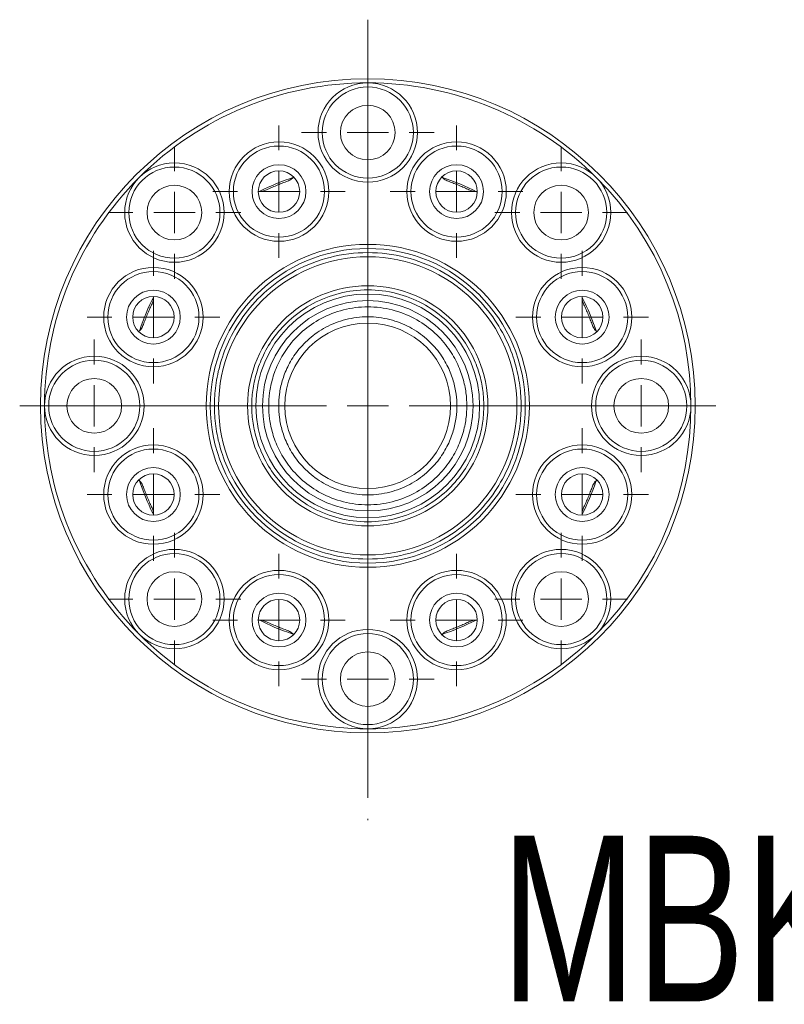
# Model space of a CAD drawing. Header units: millimetres. Extents: x 97.9 to 190.2, y 63.7 to 123.2.
# Tile 1 of 2: x 97.9 to 144.1, y 63.7 to 123.2. Entities that reach past the tile are written whole.
import ezdxf

# ---------------------------------------------------------------- set-up
doc = ezdxf.new("R2010")
doc.units = ezdxf.units.MM
doc.linetypes.add('CENTER', pattern=[10.16, 6.35, -1.27, 1.27, -1.27])
doc.layers.add('FORMAT', color=7, linetype='Continuous')
doc.styles.add('SLDTEXTSTYLE0', font='TXT', dxfattribs={"width": 0.75})

# ---------------------------------------------------------------- blocks, each defined once
blk = doc.blocks.new('SW_CENTERMARKSYMBOL_0')
at = {"color": 0, "linetype": 'Continuous', "lineweight": 0}
for p, q in [((0, 2.5), (0, 4)), ((0, 0), (0, 1.25)), ((-2.5, 0), (-4, 0)), ((0, 0), (-1.25, 0)), ((0, 0), (0, -1.25)), ((0, 0), (1.25, 0)), ((2.5, 0), (4, 0)), ((0, -2.5), (0, -4))]:
    blk.add_line(p, q, dxfattribs=at)
blk = doc.blocks.new('SW_CENTERMARKSYMBOL_1')
at = {"color": 0, "linetype": 'Continuous', "lineweight": 0}
for p, q in [((0, 2.5), (0, 4)), ((0, 0), (0, 1.25)), ((-2.5, 0), (-4, 0)), ((0, 0), (-1.25, 0)), ((0, 0), (0, -1.25)), ((0, 0), (1.25, 0)), ((2.5, 0), (4, 0)), ((0, -2.5), (0, -4))]:
    blk.add_line(p, q, dxfattribs=at)
blk = doc.blocks.new('SW_CENTERMARKSYMBOL_2')
at = {"color": 0, "linetype": 'Continuous', "lineweight": 0}
for p, q in [((0, 2.5), (0, 4)), ((0, 0), (0, 1.25)), ((-2.5, 0), (-4, 0)), ((0, 0), (-1.25, 0)), ((0, 0), (0, -1.25)), ((0, 0), (1.25, 0)), ((2.5, 0), (4, 0)), ((0, -2.5), (0, -4))]:
    blk.add_line(p, q, dxfattribs=at)
blk = doc.blocks.new('SW_CENTERMARKSYMBOL_3')
at = {"color": 0, "linetype": 'Continuous', "lineweight": 0}
for p, q in [((0, 2.5), (0, 4)), ((0, 0), (0, 1.25)), ((-2.5, 0), (-4, 0)), ((0, 0), (-1.25, 0)), ((0, 0), (0, -1.25)), ((0, 0), (1.25, 0)), ((2.5, 0), (4, 0)), ((0, -2.5), (0, -4))]:
    blk.add_line(p, q, dxfattribs=at)
blk = doc.blocks.new('SW_CENTERMARKSYMBOL_4')
at = {"color": 0, "linetype": 'Continuous', "lineweight": 0}
for p, q in [((0, 2.5), (0, 4)), ((0, 0), (0, 1.25)), ((-2.5, 0), (-4, 0)), ((0, 0), (-1.25, 0)), ((0, 0), (0, -1.25)), ((0, 0), (1.25, 0)), ((2.5, 0), (4, 0)), ((0, -2.5), (0, -4))]:
    blk.add_line(p, q, dxfattribs=at)
blk = doc.blocks.new('SW_CENTERMARKSYMBOL_5')
at = {"color": 0, "linetype": 'Continuous', "lineweight": 0}
for p, q in [((0, 2.5), (0, 4)), ((0, 0), (0, 1.25)), ((-2.5, 0), (-4, 0)), ((0, 0), (-1.25, 0)), ((0, 0), (0, -1.25)), ((0, 0), (1.25, 0)), ((2.5, 0), (4, 0)), ((0, -2.5), (0, -4))]:
    blk.add_line(p, q, dxfattribs=at)
blk = doc.blocks.new('SW_CENTERMARKSYMBOL_6')
at = {"color": 0, "linetype": 'Continuous', "lineweight": 0}
for p, q in [((0, 2.5), (0, 4)), ((0, 0), (0, 1.25)), ((-2.5, 0), (-4, 0)), ((0, 0), (-1.25, 0)), ((0, 0), (0, -1.25)), ((0, 0), (1.25, 0)), ((2.5, 0), (4, 0)), ((0, -2.5), (0, -4))]:
    blk.add_line(p, q, dxfattribs=at)
blk = doc.blocks.new('SW_CENTERMARKSYMBOL_7')
at = {"color": 0, "linetype": 'Continuous', "lineweight": 0}
for p, q in [((0, 2.5), (0, 4)), ((0, 0), (0, 1.25)), ((-2.5, 0), (-4, 0)), ((0, 0), (-1.25, 0)), ((0, 0), (0, -1.25)), ((0, 0), (1.25, 0)), ((2.5, 0), (4, 0)), ((0, -2.5), (0, -4))]:
    blk.add_line(p, q, dxfattribs=at)
blk = doc.blocks.new('SW_CENTERMARKSYMBOL_8')
at = {"color": 0, "linetype": 'Continuous', "lineweight": 0}
for p, q in [((0, 2.5), (0, 21)), ((0, 0), (0, 1.25)), ((-2.5, 0), (-21, 0)), ((0, 0), (-1.25, 0)), ((0, 0), (0, -1.25)), ((0, 0), (1.25, 0)), ((2.5, 0), (21, 0)), ((0, -2.5), (0, -21))]:
    blk.add_line(p, q, dxfattribs=at)
blk = doc.blocks.new('SW_CENTERMARKSYMBOL_9')
at = {"color": 0, "linetype": 'Continuous', "lineweight": 0}
for p, q in [((0, 2.5), (0, 4)), ((0, 0), (0, 1.25)), ((-2.5, 0), (-4, 0)), ((0, 0), (-1.25, 0)), ((0, 0), (0, -1.25)), ((0, 0), (1.25, 0)), ((2.5, 0), (4, 0)), ((0, -2.5), (0, -4))]:
    blk.add_line(p, q, dxfattribs=at)
blk = doc.blocks.new('SW_CENTERMARKSYMBOL_10')
at = {"color": 0, "linetype": 'Continuous', "lineweight": 0}
for p, q in [((0, 2.5), (0, 4)), ((0, 0), (0, 1.25)), ((-2.5, 0), (-4, 0)), ((0, 0), (-1.25, 0)), ((0, 0), (0, -1.25)), ((0, 0), (1.25, 0)), ((2.5, 0), (4, 0)), ((0, -2.5), (0, -4))]:
    blk.add_line(p, q, dxfattribs=at)
blk = doc.blocks.new('SW_CENTERMARKSYMBOL_11')
at = {"color": 0, "linetype": 'Continuous', "lineweight": 0}
for p, q in [((0, 2.5), (0, 4)), ((0, 0), (0, 1.25)), ((-2.5, 0), (-4, 0)), ((0, 0), (-1.25, 0)), ((0, 0), (0, -1.25)), ((0, 0), (1.25, 0)), ((2.5, 0), (4, 0)), ((0, -2.5), (0, -4))]:
    blk.add_line(p, q, dxfattribs=at)
blk = doc.blocks.new('SW_CENTERMARKSYMBOL_12')
at = {"color": 0, "linetype": 'Continuous', "lineweight": 0}
for p, q in [((0, 2.5), (0, 4)), ((0, 0), (0, 1.25)), ((-2.5, 0), (-4, 0)), ((0, 0), (-1.25, 0)), ((0, 0), (0, -1.25)), ((0, 0), (1.25, 0)), ((2.5, 0), (4, 0)), ((0, -2.5), (0, -4))]:
    blk.add_line(p, q, dxfattribs=at)
blk = doc.blocks.new('SW_CENTERMARKSYMBOL_13')
at = {"color": 0, "linetype": 'Continuous', "lineweight": 0}
for p, q in [((0, 2.5), (0, 4)), ((0, 0), (0, 1.25)), ((-2.5, 0), (-4, 0)), ((0, 0), (-1.25, 0)), ((0, 0), (0, -1.25)), ((0, 0), (1.25, 0)), ((2.5, 0), (4, 0)), ((0, -2.5), (0, -4))]:
    blk.add_line(p, q, dxfattribs=at)
blk = doc.blocks.new('SW_CENTERMARKSYMBOL_14')
at = {"color": 0, "linetype": 'Continuous', "lineweight": 0}
for p, q in [((0, 2.5), (0, 4)), ((0, 0), (0, 1.25)), ((-2.5, 0), (-4, 0)), ((0, 0), (-1.25, 0)), ((0, 0), (0, -1.25)), ((0, 0), (1.25, 0)), ((2.5, 0), (4, 0)), ((0, -2.5), (0, -4))]:
    blk.add_line(p, q, dxfattribs=at)
blk = doc.blocks.new('SW_CENTERMARKSYMBOL_15')
at = {"color": 0, "linetype": 'Continuous', "lineweight": 0}
for p, q in [((0, 2.5), (0, 4)), ((0, 0), (0, 1.25)), ((-2.5, 0), (-4, 0)), ((0, 0), (-1.25, 0)), ((0, 0), (0, -1.25)), ((0, 0), (1.25, 0)), ((2.5, 0), (4, 0)), ((0, -2.5), (0, -4))]:
    blk.add_line(p, q, dxfattribs=at)
blk = doc.blocks.new('SW_CENTERMARKSYMBOL_16')
at = {"color": 0, "linetype": 'Continuous', "lineweight": 0}
for p, q in [((0, 2.5), (0, 4)), ((0, 0), (0, 1.25)), ((-2.5, 0), (-4, 0)), ((0, 0), (-1.25, 0)), ((0, 0), (0, -1.25)), ((0, 0), (1.25, 0)), ((2.5, 0), (4, 0)), ((0, -2.5), (0, -4))]:
    blk.add_line(p, q, dxfattribs=at)

msp = doc.modelspace()

# ---------------------------------------------------------------- linework, layer by layer
at = {"color": 7, "linetype": 'CENTER', "lineweight": 0}
msp.add_line((118.944, 123.19), (118.944, 74.85), dxfattribs=at)
at = {"color": 7, "linetype": 'Continuous', "lineweight": 15}
for centre, radius in [((118.944, 99.876), 19.75), ((118.944, 116.376), 3), ((118.944, 116.376), 2.75), ((118.944, 116.376), 1.65), ((113.587, 112.81), 3), ((113.587, 112.81), 2.75), ((124.302, 112.81), 3), ((124.302, 112.81), 2.75), ((107.277, 111.543), 3), ((107.277, 111.543), 2.75), ((113.587, 112.81), 1.625), ((124.302, 112.81), 1.625), ((130.612, 111.543), 3), ((130.612, 111.543), 2.75), ((113.587, 112.81), 1.25), ((124.302, 112.81), 1.25), ((107.277, 111.543), 1.65), ((130.612, 111.543), 1.65), ((118.944, 99.876), 9.75), ((118.944, 99.876), 9.5), ((118.944, 99.876), 9), ((106.01, 105.233), 3), ((131.879, 105.233), 3), ((106.01, 105.233), 2.75), ((131.879, 105.233), 2.75), ((118.944, 99.876), 7.25), ((106.01, 105.233), 1.625), ((106.01, 105.233), 1.25), ((131.879, 105.233), 1.625), ((131.879, 105.233), 1.25), ((102.444, 99.876), 3), ((135.444, 99.876), 3), ((102.444, 99.876), 2.75), ((135.444, 99.876), 2.75), ((102.444, 99.876), 1.65), ((135.444, 99.876), 1.65), ((106.01, 94.518), 3), ((131.879, 94.518), 3), ((106.01, 94.518), 2.75), ((131.879, 94.518), 2.75), ((106.01, 94.518), 1.625), ((106.01, 94.518), 1.25), ((131.879, 94.518), 1.625), ((131.879, 94.518), 1.25), ((107.277, 88.209), 3), ((107.277, 88.209), 2.75), ((130.612, 88.209), 3), ((130.612, 88.209), 2.75), ((107.277, 88.209), 1.65), ((113.587, 86.942), 3), ((124.302, 86.942), 3), ((130.612, 88.209), 1.65), ((113.587, 86.942), 2.75), ((124.302, 86.942), 2.75), ((113.587, 86.942), 1.625), ((113.587, 86.942), 1.25), ((124.302, 86.942), 1.625), ((124.302, 86.942), 1.25), ((118.944, 83.376), 3), ((118.944, 83.376), 2.75), ((118.944, 83.376), 1.65)]:
    msp.add_circle(centre, radius, dxfattribs=at)
for radius, start, end in [(19.5, 90, 135), (19.5, 45, 90), (19.5, 135, 180), (14.5, 107.89169, 116.68441), (14.5, 62.89169, 72.10831), (19.5, 315, 45), (14.5, 152.89169, 161.64163), (6.75, 0, 180), (6.35, 360, 180), (14.5, 17.89169, 26.64567), (5, 0, 180), (19.5, 180, 225), (6.75, 180, 0), (6.35, 180, 360), (5, 180, 0), (14.5, 197.89169, 206.65813), (14.5, 332.89169, 341.66986), (14.5, 242.89169, 251.65323), (14.5, 287.89169, 296.78033), (19.5, 225, 270), (19.5, 270, 315)]:
    msp.add_arc((118.944, 99.876), radius, start, end, dxfattribs=at)
for points, knots in [([(114.462, 113.703), (114.439, 113.665), (114.41, 113.633), (114.346, 113.575), (114.31, 113.549), (114.2, 113.48), (114.119, 113.444), (114.034, 113.413)], [0, 0, 0, 0, 0.25, 0.25, 0.5, 0.5, 1, 1, 1, 1]), ([(123.854, 113.413), (123.769, 113.444), (123.689, 113.48), (123.578, 113.549), (123.543, 113.575), (123.478, 113.633), (123.449, 113.665), (123.427, 113.703)], [0, 0, 0, 0, 0.5, 0.5, 0.75, 0.75, 1, 1, 1, 1]), ([(112.844, 112.92), (112.936, 112.963), (113.03, 113.006), (113.225, 113.092), (113.327, 113.136), (113.539, 113.223), (113.644, 113.265), (113.842, 113.342), (113.938, 113.378), (114.034, 113.413)], [0, 0, 0, 0, 0.25, 0.25, 0.5, 0.5, 0.75, 0.75, 1, 1, 1, 1]), ([(123.854, 113.413), (123.95, 113.378), (124.046, 113.342), (124.244, 113.265), (124.349, 113.224), (124.507, 113.158), (124.56, 113.136), (124.662, 113.092), (124.711, 113.071), (124.858, 113.006), (124.952, 112.963), (125.045, 112.92)], [0, 0, 0, 0, 0.25, 0.25, 0.5, 0.5, 0.625, 0.625, 0.75, 0.75, 1, 1, 1, 1]), ([(112.844, 112.92), (112.762, 112.882), (112.68, 112.85), (112.553, 112.821), (112.509, 112.814), (112.423, 112.81), (112.38, 112.812), (112.337, 112.823)], [0, 0, 0, 0, 0.5, 0.5, 0.75, 0.75, 1, 1, 1, 1]), ([(125.552, 112.823), (125.509, 112.812), (125.466, 112.81), (125.379, 112.814), (125.336, 112.821), (125.209, 112.85), (125.127, 112.882), (125.045, 112.92)], [0, 0, 0, 0, 0.25, 0.25, 0.5, 0.5, 1, 1, 1, 1]), ([(128.194, 99.876), (128.194, 100.261), (128.17, 100.671), (128.054, 101.536), (127.962, 101.992), (127.686, 102.939), (127.502, 103.431), (127.016, 104.428), (126.714, 104.933), (125.974, 105.919), (125.536, 106.401), (124.517, 107.289), (123.937, 107.696), (122.657, 108.379), (121.957, 108.654), (120.486, 109.028), (119.715, 109.126), (118.173, 109.126), (117.403, 109.028), (115.932, 108.654), (115.231, 108.379), (113.951, 107.696), (113.371, 107.289), (112.353, 106.401), (111.914, 105.919), (111.174, 104.933), (110.873, 104.428), (110.387, 103.431), (110.202, 102.939), (109.926, 101.992), (109.834, 101.536), (109.718, 100.671), (109.694, 100.261), (109.694, 99.876)], [0, 0, 0, 0, 0.0625, 0.0625, 0.125, 0.125, 0.1875, 0.1875, 0.25, 0.25, 0.3125, 0.3125, 0.375, 0.375, 0.4375, 0.4375, 0.5, 0.5, 0.5625, 0.5625, 0.625, 0.625, 0.6875, 0.6875, 0.75, 0.75, 0.8125, 0.8125, 0.875, 0.875, 0.9375, 0.9375, 1, 1, 1, 1]), ([(105.998, 106.483), (106.008, 106.441), (106.011, 106.397), (106.006, 106.311), (105.999, 106.267), (105.97, 106.14), (105.939, 106.058), (105.9, 105.976)], [0, 0, 0, 0, 0.25, 0.25, 0.5, 0.5, 1, 1, 1, 1]), ([(111.944, 99.876), (111.944, 100.168), (111.962, 100.478), (112.05, 101.133), (112.12, 101.477), (112.329, 102.194), (112.468, 102.566), (112.836, 103.32), (113.064, 103.703), (113.624, 104.449), (113.956, 104.814), (114.727, 105.486), (115.166, 105.794), (116.135, 106.311), (116.665, 106.519), (117.778, 106.802), (118.361, 106.876), (119.528, 106.876), (120.111, 106.802), (121.224, 106.519), (121.754, 106.311), (122.723, 105.794), (123.162, 105.486), (123.932, 104.814), (124.264, 104.449), (124.824, 103.703), (125.053, 103.32), (125.42, 102.566), (125.56, 102.194), (125.769, 101.477), (125.838, 101.133), (125.926, 100.478), (125.944, 100.168), (125.944, 99.876)], [0, 0, 0, 0, 0.0625, 0.0625, 0.125, 0.125, 0.1875, 0.1875, 0.25, 0.25, 0.3125, 0.3125, 0.375, 0.375, 0.4375, 0.4375, 0.5, 0.5, 0.5625, 0.5625, 0.625, 0.625, 0.6875, 0.6875, 0.75, 0.75, 0.8125, 0.8125, 0.875, 0.875, 0.9375, 0.9375, 1, 1, 1, 1]), ([(131.988, 105.976), (131.95, 106.058), (131.919, 106.14), (131.889, 106.267), (131.883, 106.311), (131.878, 106.397), (131.88, 106.441), (131.891, 106.483)], [0, 0, 0, 0, 0.5, 0.5, 0.75, 0.75, 1, 1, 1, 1]), ([(105.407, 104.786), (105.442, 104.882), (105.478, 104.978), (105.555, 105.177), (105.596, 105.28), (105.684, 105.492), (105.728, 105.594), (105.814, 105.79), (105.857, 105.884), (105.9, 105.976)], [0, 0, 0, 0, 0.25, 0.25, 0.5, 0.5, 0.75, 0.75, 1, 1, 1, 1]), ([(112.969, 99.876), (112.969, 100.125), (112.985, 100.39), (113.06, 100.949), (113.119, 101.243), (113.298, 101.855), (113.417, 102.172), (113.73, 102.816), (113.925, 103.142), (114.403, 103.78), (114.687, 104.091), (115.344, 104.665), (115.719, 104.927), (116.546, 105.368), (116.998, 105.546), (117.949, 105.788), (118.446, 105.851), (119.442, 105.851), (119.94, 105.788), (120.89, 105.546), (121.343, 105.368), (122.17, 104.927), (122.544, 104.665), (123.202, 104.091), (123.485, 103.78), (123.963, 103.142), (124.158, 102.816), (124.472, 102.172), (124.591, 101.855), (124.77, 101.243), (124.829, 100.949), (124.904, 100.39), (124.919, 100.125), (124.919, 99.876)], [0, 0, 0, 0, 0.0625, 0.0625, 0.125, 0.125, 0.1875, 0.1875, 0.25, 0.25, 0.3125, 0.3125, 0.375, 0.375, 0.4375, 0.4375, 0.5, 0.5, 0.5625, 0.5625, 0.625, 0.625, 0.6875, 0.6875, 0.75, 0.75, 0.8125, 0.8125, 0.875, 0.875, 0.9375, 0.9375, 1, 1, 1, 1]), ([(131.988, 105.976), (132.032, 105.884), (132.074, 105.79), (132.16, 105.595), (132.204, 105.493), (132.292, 105.281), (132.333, 105.178), (132.41, 104.978), (132.447, 104.882), (132.481, 104.786)], [0, 0, 0, 0, 0.25, 0.25, 0.5, 0.5, 0.75, 0.75, 1, 1, 1, 1]), ([(124.319, 99.876), (124.319, 100.1), (124.305, 100.338), (124.238, 100.841), (124.185, 101.106), (124.024, 101.656), (123.917, 101.942), (123.635, 102.521), (123.459, 102.814), (123.029, 103.388), (122.774, 103.667), (122.183, 104.184), (121.846, 104.42), (121.102, 104.817), (120.695, 104.977), (119.84, 105.194), (119.392, 105.251), (118.496, 105.251), (118.049, 105.194), (117.194, 104.977), (116.787, 104.817), (116.043, 104.42), (115.706, 104.184), (115.114, 103.667), (114.859, 103.388), (114.429, 102.814), (114.254, 102.521), (113.972, 101.942), (113.865, 101.656), (113.704, 101.106), (113.651, 100.841), (113.583, 100.338), (113.569, 100.1), (113.569, 99.876)], [0, 0, 0, 0, 0.0625, 0.0625, 0.125, 0.125, 0.1875, 0.1875, 0.25, 0.25, 0.3125, 0.3125, 0.375, 0.375, 0.4375, 0.4375, 0.5, 0.5, 0.5625, 0.5625, 0.625, 0.625, 0.6875, 0.6875, 0.75, 0.75, 0.8125, 0.8125, 0.875, 0.875, 0.9375, 0.9375, 1, 1, 1, 1]), ([(105.407, 104.786), (105.376, 104.701), (105.34, 104.621), (105.271, 104.51), (105.245, 104.474), (105.187, 104.41), (105.155, 104.381), (105.117, 104.358)], [0, 0, 0, 0, 0.5, 0.5, 0.75, 0.75, 1, 1, 1, 1]), ([(132.771, 104.358), (132.733, 104.381), (132.701, 104.41), (132.643, 104.474), (132.617, 104.51), (132.548, 104.621), (132.512, 104.701), (132.481, 104.786)], [0, 0, 0, 0, 0.25, 0.25, 0.5, 0.5, 1, 1, 1, 1]), ([(109.444, 99.876), (109.444, 99.876), (109.45, 99.876), (109.474, 99.876), (109.493, 99.876), (109.542, 99.876), (109.571, 99.876), (109.633, 99.876), (109.665, 99.876), (109.694, 99.876)], [0, 0, 0, 0, 0.25, 0.25, 0.5, 0.5, 0.75, 0.75, 1, 1, 1, 1]), ([(109.694, 99.876), (109.694, 99.49), (109.718, 99.081), (109.834, 98.215), (109.926, 97.759), (110.202, 96.812), (110.387, 96.321), (110.873, 95.324), (111.174, 94.819), (111.914, 93.833), (112.353, 93.351), (113.371, 92.462), (113.951, 92.056), (115.231, 91.373), (115.932, 91.097), (117.403, 90.724), (118.173, 90.626), (119.715, 90.626), (120.486, 90.724), (121.957, 91.097), (122.657, 91.373), (123.937, 92.056), (124.517, 92.462), (125.536, 93.351), (125.974, 93.833), (126.714, 94.819), (127.016, 95.324), (127.502, 96.321), (127.686, 96.812), (127.962, 97.759), (128.054, 98.215), (128.17, 99.081), (128.194, 99.49), (128.194, 99.876)], [0, 0, 0, 0, 0.0625, 0.0625, 0.125, 0.125, 0.1875, 0.1875, 0.25, 0.25, 0.3125, 0.3125, 0.375, 0.375, 0.4375, 0.4375, 0.5, 0.5, 0.5625, 0.5625, 0.625, 0.625, 0.6875, 0.6875, 0.75, 0.75, 0.8125, 0.8125, 0.875, 0.875, 0.9375, 0.9375, 1, 1, 1, 1]), ([(125.944, 99.876), (125.944, 99.584), (125.926, 99.274), (125.838, 98.619), (125.769, 98.274), (125.56, 97.557), (125.42, 97.186), (125.053, 96.431), (124.824, 96.049), (124.264, 95.303), (123.932, 94.938), (123.162, 94.266), (122.723, 93.958), (121.754, 93.441), (121.224, 93.233), (120.111, 92.95), (119.528, 92.876), (118.361, 92.876), (117.778, 92.95), (116.665, 93.233), (116.135, 93.441), (115.166, 93.958), (114.727, 94.266), (113.956, 94.938), (113.624, 95.303), (113.064, 96.049), (112.836, 96.431), (112.468, 97.186), (112.329, 97.557), (112.12, 98.274), (112.05, 98.619), (111.962, 99.274), (111.944, 99.584), (111.944, 99.876)], [0, 0, 0, 0, 0.0625, 0.0625, 0.125, 0.125, 0.1875, 0.1875, 0.25, 0.25, 0.3125, 0.3125, 0.375, 0.375, 0.4375, 0.4375, 0.5, 0.5, 0.5625, 0.5625, 0.625, 0.625, 0.6875, 0.6875, 0.75, 0.75, 0.8125, 0.8125, 0.875, 0.875, 0.9375, 0.9375, 1, 1, 1, 1]), ([(111.944, 99.876), (111.974, 99.876), (112.006, 99.876), (112.067, 99.876), (112.097, 99.876), (112.145, 99.876), (112.165, 99.876), (112.189, 99.876), (112.194, 99.876), (112.194, 99.876)], [0, 0, 0, 0, 0.25, 0.25, 0.5, 0.5, 0.75, 0.75, 1, 1, 1, 1]), ([(112.594, 99.876), (112.594, 99.876), (112.602, 99.876), (112.639, 99.876), (112.668, 99.876), (112.741, 99.876), (112.785, 99.876), (112.877, 99.876), (112.925, 99.876), (112.969, 99.876)], [0, 0, 0, 0, 0.25, 0.25, 0.5, 0.5, 0.75, 0.75, 1, 1, 1, 1]), ([(124.919, 99.876), (124.919, 99.627), (124.904, 99.362), (124.829, 98.803), (124.77, 98.509), (124.591, 97.897), (124.472, 97.579), (124.158, 96.936), (123.963, 96.61), (123.485, 95.972), (123.202, 95.661), (122.544, 95.087), (122.17, 94.824), (121.343, 94.383), (120.89, 94.205), (119.94, 93.964), (119.442, 93.901), (118.446, 93.901), (117.949, 93.964), (116.998, 94.205), (116.546, 94.383), (115.719, 94.824), (115.344, 95.087), (114.687, 95.661), (114.403, 95.972), (113.925, 96.61), (113.73, 96.936), (113.417, 97.579), (113.298, 97.897), (113.119, 98.509), (113.06, 98.803), (112.985, 99.362), (112.969, 99.627), (112.969, 99.876)], [0, 0, 0, 0, 0.0625, 0.0625, 0.125, 0.125, 0.1875, 0.1875, 0.25, 0.25, 0.3125, 0.3125, 0.375, 0.375, 0.4375, 0.4375, 0.5, 0.5, 0.5625, 0.5625, 0.625, 0.625, 0.6875, 0.6875, 0.75, 0.75, 0.8125, 0.8125, 0.875, 0.875, 0.9375, 0.9375, 1, 1, 1, 1]), ([(113.569, 99.876), (113.569, 99.652), (113.583, 99.414), (113.651, 98.911), (113.704, 98.646), (113.865, 98.096), (113.972, 97.81), (114.254, 97.231), (114.429, 96.938), (114.859, 96.364), (115.114, 96.084), (115.706, 95.568), (116.043, 95.332), (116.787, 94.935), (117.194, 94.775), (118.049, 94.558), (118.496, 94.501), (119.392, 94.501), (119.84, 94.558), (120.695, 94.775), (121.102, 94.935), (121.846, 95.332), (122.183, 95.568), (122.774, 96.084), (123.029, 96.364), (123.459, 96.938), (123.635, 97.231), (123.917, 97.81), (124.024, 98.096), (124.185, 98.646), (124.238, 98.911), (124.305, 99.414), (124.319, 99.652), (124.319, 99.876)], [0, 0, 0, 0, 0.0625, 0.0625, 0.125, 0.125, 0.1875, 0.1875, 0.25, 0.25, 0.3125, 0.3125, 0.375, 0.375, 0.4375, 0.4375, 0.5, 0.5, 0.5625, 0.5625, 0.625, 0.625, 0.6875, 0.6875, 0.75, 0.75, 0.8125, 0.8125, 0.875, 0.875, 0.9375, 0.9375, 1, 1, 1, 1]), ([(113.569, 99.876), (113.613, 99.876), (113.661, 99.876), (113.753, 99.876), (113.798, 99.876), (113.871, 99.876), (113.9, 99.876), (113.936, 99.876), (113.944, 99.876), (113.944, 99.876)], [0, 0, 0, 0, 0.25, 0.25, 0.5, 0.5, 0.75, 0.75, 1, 1, 1, 1]), ([(124.319, 99.876), (124.275, 99.876), (124.227, 99.876), (124.135, 99.876), (124.091, 99.876), (124.018, 99.876), (123.989, 99.876), (123.952, 99.876), (123.944, 99.876), (123.944, 99.876)], [0, 0, 0, 0, 0.25, 0.25, 0.5, 0.5, 0.75, 0.75, 1, 1, 1, 1]), ([(125.294, 99.876), (125.294, 99.876), (125.286, 99.876), (125.25, 99.876), (125.221, 99.876), (125.148, 99.876), (125.103, 99.876), (125.011, 99.876), (124.963, 99.876), (124.919, 99.876)], [0, 0, 0, 0, 0.25, 0.25, 0.5, 0.5, 0.75, 0.75, 1, 1, 1, 1]), ([(125.944, 99.876), (125.915, 99.876), (125.883, 99.876), (125.821, 99.876), (125.792, 99.876), (125.743, 99.876), (125.724, 99.876), (125.7, 99.876), (125.694, 99.876), (125.694, 99.876)], [0, 0, 0, 0, 0.25, 0.25, 0.5, 0.5, 0.75, 0.75, 1, 1, 1, 1]), ([(128.444, 99.876), (128.444, 99.876), (128.439, 99.876), (128.415, 99.876), (128.395, 99.876), (128.347, 99.876), (128.317, 99.876), (128.256, 99.876), (128.224, 99.876), (128.194, 99.876)], [0, 0, 0, 0, 0.25, 0.25, 0.5, 0.5, 0.75, 0.75, 1, 1, 1, 1]), ([(105.117, 95.393), (105.155, 95.371), (105.187, 95.342), (105.245, 95.277), (105.271, 95.242), (105.34, 95.131), (105.376, 95.051), (105.407, 94.966)], [0, 0, 0, 0, 0.25, 0.25, 0.5, 0.5, 1, 1, 1, 1]), ([(132.481, 94.966), (132.512, 95.051), (132.548, 95.131), (132.617, 95.242), (132.643, 95.277), (132.701, 95.342), (132.733, 95.371), (132.771, 95.393)], [0, 0, 0, 0, 0.5, 0.5, 0.75, 0.75, 1, 1, 1, 1]), ([(105.9, 93.776), (105.857, 93.868), (105.814, 93.962), (105.728, 94.157), (105.684, 94.259), (105.597, 94.471), (105.555, 94.574), (105.478, 94.773), (105.442, 94.87), (105.407, 94.966)], [0, 0, 0, 0, 0.25, 0.25, 0.5, 0.5, 0.75, 0.75, 1, 1, 1, 1]), ([(132.481, 94.966), (132.447, 94.87), (132.41, 94.774), (132.333, 94.574), (132.292, 94.472), (132.204, 94.26), (132.161, 94.158), (132.074, 93.962), (132.032, 93.868), (131.988, 93.776)], [0, 0, 0, 0, 0.25, 0.25, 0.5, 0.5, 0.75, 0.75, 1, 1, 1, 1]), ([(105.9, 93.776), (105.939, 93.694), (105.97, 93.611), (105.999, 93.484), (106.006, 93.441), (106.011, 93.354), (106.008, 93.311), (105.998, 93.268)], [0, 0, 0, 0, 0.5, 0.5, 0.75, 0.75, 1, 1, 1, 1]), ([(131.891, 93.268), (131.88, 93.311), (131.878, 93.354), (131.883, 93.441), (131.889, 93.484), (131.919, 93.611), (131.95, 93.694), (131.988, 93.776)], [0, 0, 0, 0, 0.25, 0.25, 0.5, 0.5, 1, 1, 1, 1]), ([(112.337, 86.929), (112.38, 86.94), (112.423, 86.942), (112.509, 86.938), (112.553, 86.931), (112.68, 86.901), (112.762, 86.87), (112.844, 86.832)], [0, 0, 0, 0, 0.25, 0.25, 0.5, 0.5, 1, 1, 1, 1]), ([(114.034, 86.339), (113.938, 86.374), (113.842, 86.41), (113.644, 86.486), (113.54, 86.528), (113.382, 86.594), (113.329, 86.616), (113.227, 86.66), (113.177, 86.681), (113.031, 86.746), (112.937, 86.789), (112.844, 86.832)], [0, 0, 0, 0, 0.25, 0.25, 0.5, 0.5, 0.625, 0.625, 0.75, 0.75, 1, 1, 1, 1]), ([(125.045, 86.832), (124.952, 86.789), (124.859, 86.746), (124.663, 86.66), (124.562, 86.616), (124.35, 86.528), (124.245, 86.487), (124.047, 86.41), (123.95, 86.374), (123.854, 86.339)], [0, 0, 0, 0, 0.25, 0.25, 0.5, 0.5, 0.75, 0.75, 1, 1, 1, 1]), ([(125.045, 86.832), (125.127, 86.87), (125.209, 86.901), (125.336, 86.931), (125.379, 86.938), (125.466, 86.942), (125.509, 86.94), (125.552, 86.929)], [0, 0, 0, 0, 0.5, 0.5, 0.75, 0.75, 1, 1, 1, 1]), ([(114.034, 86.339), (114.119, 86.308), (114.2, 86.272), (114.31, 86.203), (114.346, 86.177), (114.41, 86.119), (114.439, 86.087), (114.462, 86.049)], [0, 0, 0, 0, 0.5, 0.5, 0.75, 0.75, 1, 1, 1, 1]), ([(123.427, 86.049), (123.449, 86.087), (123.478, 86.119), (123.543, 86.177), (123.578, 86.203), (123.689, 86.272), (123.769, 86.308), (123.854, 86.339)], [0, 0, 0, 0, 0.25, 0.25, 0.5, 0.5, 1, 1, 1, 1])]:
    msp.add_open_spline(points, degree=3, knots=knots, dxfattribs=at)

# ---------------------------------------------------------------- block references
at = {"color": 7, "linetype": 'Continuous', "lineweight": 0}
for name, p in [('SW_CENTERMARKSYMBOL_8', (118.944, 99.876)), ('SW_CENTERMARKSYMBOL_15', (118.944, 116.376)), ('SW_CENTERMARKSYMBOL_0', (113.587, 112.81)), ('SW_CENTERMARKSYMBOL_7', (124.302, 112.81)), ('SW_CENTERMARKSYMBOL_14', (107.277, 111.543)), ('SW_CENTERMARKSYMBOL_16', (130.612, 111.543)), ('SW_CENTERMARKSYMBOL_1', (106.01, 105.233)), ('SW_CENTERMARKSYMBOL_6', (131.879, 105.233)), ('SW_CENTERMARKSYMBOL_13', (102.444, 99.876)), ('SW_CENTERMARKSYMBOL_9', (135.444, 99.876)), ('SW_CENTERMARKSYMBOL_2', (106.01, 94.518)), ('SW_CENTERMARKSYMBOL_5', (131.879, 94.518)), ('SW_CENTERMARKSYMBOL_12', (107.277, 88.209)), ('SW_CENTERMARKSYMBOL_10', (130.612, 88.209)), ('SW_CENTERMARKSYMBOL_3', (113.587, 86.942)), ('SW_CENTERMARKSYMBOL_4', (124.302, 86.942)), ('SW_CENTERMARKSYMBOL_11', (118.944, 83.376))]:
    msp.add_blockref(name, p, dxfattribs=at)

# ---------------------------------------------------------------- texts
at = {"layer": 'FORMAT', "insert": (126.975, 73.919), "char_height": 10, "attachment_point": 1, "style": 'SLDTEXTSTYLE0'}
msp.add_mtext('{\\fPMingLiU|b0|i0|c136|p18;MBK20DF}', dxfattribs=at)

doc.saveas('drawing.dxf')
